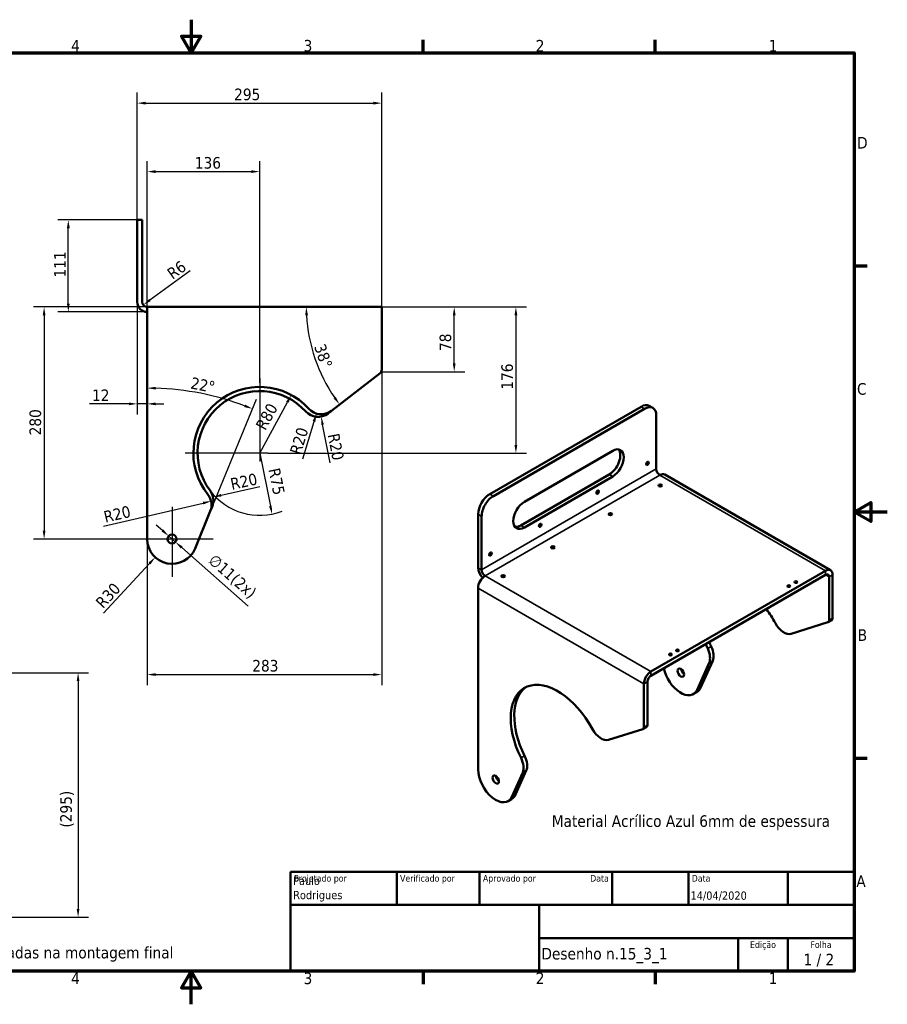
# Model space of a CAD drawing. Header units: millimetres. Extents: x 0 to 1680, y 0 to 1188.
# Tile 2 of 2: x 633 to 1680, y 0 to 1188. Entities that reach past the tile are written whole.
import ezdxf
from ezdxf.enums import TextEntityAlignment as Align

# ---------------------------------------------------------------- set-up
doc = ezdxf.new("R2010")
doc.units = ezdxf.units.MM
doc.header["$LTSCALE"] = 4
for name, color, linetype, lineweight in [('Borda (ISO)', 7, 'Continuous', 70), ('Dimensão (ISO)', 7, 'Continuous', 25), ('Estreito visível (ISO)', 7, 'Continuous', 35), ('Marca de centro (ISO)', 7, 'Continuous', 25), ('Símbolo (ISO)', 7, 'Continuous', 25), ('Título (ISO)', 7, 'Continuous', 50), ('Visível (ISO)', 7, 'Continuous', 50)]:
    doc.layers.add(name, color=color, linetype=linetype, lineweight=lineweight)
doc.styles.add('Estilo de texto13', font='tahoma.ttf')
doc.styles.add('Estilo de texto14', font='tahoma.ttf')
doc.styles.add('Texto da nota (ISO)', font='tahoma.ttf')
doc.dimstyles.new('Padrão (ISO)', dxfattribs={"dimscale": 4, "dimtxt": 3.5, "dimasz": 2.5, "dimexe": 3.175, "dimexo": 0, "dimgap": 0.762, "dimtad": 1, "dimrnd": 1e-08, "dimzin": 0, "dimtxsty": 'Texto da nota (ISO)', "dimcen": 0.09, "dimdle": 10, "dimclrd": 256, "dimclre": 256, "dimclrt": 256, "dimazin": 0, "dimtfac": 1.001486, "dimtmove": 0, "dimatfit": 3, "dimfxl": 1, "dimtolj": 1, "dimtzin": 0, "dimlwd": -1, "dimlwe": -1, "dimarcsym": 0})
doc.dimstyles.new('Padrão - Método 1b (ISO)$7', dxfattribs={"dimscale": 4, "dimtxt": 3.5, "dimasz": 2.5, "dimexe": 3.175, "dimexo": 0, "dimgap": 0.762, "dimtad": 1, "dimtoh": 1, "dimrnd": 1e-08, "dimtxsty": 'Texto da nota (ISO)', "dimcen": 0.09, "dimdle": 10, "dimclrd": 256, "dimclre": 256, "dimclrt": 256, "dimazin": 2, "dimtfac": 1, "dimtmove": 0, "dimatfit": 3, "dimfxl": 1, "dimtolj": 1, "dimlwd": -1, "dimlwe": -1, "dimarcsym": 0})

# ---------------------------------------------------------------- blocks, each defined once
blk = doc.blocks.new('Bordas Borda padrão')
at = {"layer": 'Borda (ISO)'}
for p, q in [((280, 287), (280, 290.9)), ((350, 287), (350, 290.9)), ((410, 222.75), (413.9, 222.75)), ((410, 74.25), (413.9, 74.25)), ((280, 10), (280, 6.1)), ((350, 10), (350, 6.1))]:
    blk.add_line(p, q, dxfattribs=at)
at = {"layer": 'Borda (ISO)', "flags": 128}
for points in [[(210, 297), (210, 287), (207.11, 292), (212.89, 292), (210, 287)], [(10, 10), (10, 287), (410, 287), (410, 10), (10, 10)], [(420, 148.5), (410, 148.5), (415, 151.39), (415, 145.61), (410, 148.5)], [(210, 0), (210, 10), (207.11, 5), (212.89, 5), (210, 10)]]:
    blk.add_lwpolyline(points, dxfattribs=at)
at = {"layer": 'Borda (ISO)', "char_height": 3.5, "attachment_point": 7, "style": 'Texto da nota (ISO)'}
for s, insert in [('4', (173.78, 287.4)), ('3', (243.91, 287.33)), ('2', (313.94, 287.4)), ('1', (384.21, 287.4)), ('D', (410.87, 258.13)), ('C', (410.86, 183.81)), ('B', (411.08, 109.63)), ('A', (410.66, 35.38)), ('4', (173.78, 6.1)), ('3', (243.91, 6.03)), ('2', (313.94, 6.1)), ('1', (384.21, 6.1))]:
    blk.add_mtext(s, dxfattribs=dict(at, insert=insert))
blk = doc.blocks.new('Blocos de títulos ISO')
at = {"layer": 'Título (ISO)'}
for p, q in [((270.07, 130), (100.07, 130)), ((100.07, 130), (100.07, 100)), ((132.07, 120), (132.07, 130)), ((157.07, 120), (157.07, 130)), ((197.07, 120), (197.07, 130)), ((220.07, 120), (220.07, 130)), ((250.07, 120), (250.07, 130)), ((270.07, 100), (270.07, 130)), ((100.07, 120), (270.07, 120)), ((175.07, 120), (175.07, 100)), ((270.07, 110), (175.07, 110)), ((235.07, 100), (235.07, 110)), ((250.07, 100), (250.07, 110)), ((100.07, 100), (270.07, 100))]:
    blk.add_line(p, q, dxfattribs=at)
at = {"layer": 'Título (ISO)', "style": 'Estilo de texto14'}
for s, p in [('Projetado por', (101.07, 129)), ('Verificado por', (133.07, 129)), ('Aprovado por', (158.07, 129)), ('Data', (221.07, 129))]:
    blk.add_text(s, height=2, dxfattribs=at).set_placement(p, align=Align.TOP_LEFT)
blk.add_text('Data', height=2, dxfattribs=at).set_placement((196.07, 129), align=Align.TOP_RIGHT)
for s, p in [('Edição', (242.57, 109)), ('Folha', (260.07, 109))]:
    blk.add_text(s, height=2, dxfattribs=at).set_placement(p, align=Align.TOP_CENTER)
at = {"layer": 'Título (ISO)', "style": 'Texto da nota (ISO)'}
blk.add_text('1 / 2 ', height=3.5, dxfattribs=at).set_placement((260.07, 103.5), align=Align.MIDDLE_CENTER)
at = {"layer": 'Título (ISO)'}
for tag, p, height, style in [('AUTOR_001', (100.82, 125.99), 2.5, 'Estilo de texto13'), ('DATA_DE_CRIAÇÃO_001', (220.69, 121.54), 2.5, 'Estilo de texto13'), ('AUTOR_002', (100.82, 121.71), 2.5, 'Estilo de texto13'), ('NÚMERO_DA_PEÇA_001', (175.72, 103.52), 3.5, 'Texto da nota (ISO)')]:
    blk.add_attdef(tag, p, '', height=height, dxfattribs=dict(at, style=style))
at = {"layer": 'Título (ISO)', "style": 'Estilo de texto13'}
blk.add_attdef('DATA_DE_APROVAÇÃO_DA_ENG.', text='', height=2.5, dxfattribs=at).set_placement((196.07, 121), align=Align.BOTTOM_RIGHT)
for tag, p in [('VERIFICADO_POR', (133.07, 121)), ('APROVADO_POR_ENG.', (158.07, 121))]:
    blk.add_attdef(tag, text='', height=2.5, dxfattribs=at).set_placement(p, align=Align.BOTTOM_LEFT)
at = {"layer": 'Título (ISO)', "style": 'Texto da nota (ISO)'}
for tag, p in [('TÍTULO', (222.57, 115)), ('EMPRESA', (137.41, 109.96)), ('NÚMERO_DE_REVISÃO', (242.57, 103.5))]:
    blk.add_attdef(tag, text='', height=3.5, dxfattribs=at).set_placement(p, align=Align.MIDDLE_CENTER)
blk = doc.blocks.new('*D5')
at = {"layer": 'Defpoints', "color": 0, "transparency": 16777216}
for p in [(1069.9, 765.5), (786.9, 561.4), (1069.9, 397.8)]:
    blk.add_point(p, dxfattribs=at)
at = {"layer": 'Dimensão (ISO)', "transparency": 16777216}
for p, q in [((1069.9, 765.5), (1069.9, 385.1)), ((786.9, 561.4), (786.9, 385.1)), ((796.9, 397.8), (1059.9, 397.8))]:
    blk.add_line(p, q, dxfattribs=at)
for points in [[(796.9, 399.5), (796.9, 396.2), (786.9, 397.8)], [(1059.9, 399.5), (1059.9, 396.2), (1069.9, 397.8)]]:
    blk.add_solid(points, dxfattribs=at)
at = {"layer": 'Dimensão (ISO)', "transparency": 16777216, "insert": (913.7, 415.5), "char_height": 14, "attachment_point": 1, "style": 'Texto da nota (ISO)'}
blk.add_mtext('\\A1;283', dxfattribs=at)
blk = doc.blocks.new('*D9')
at = {"layer": 'Defpoints', "color": 0, "transparency": 16777216}
for p in [(774.9, 847.4), (786.9, 749.6), (786.9, 724.5)]:
    blk.add_point(p, dxfattribs=at)
at = {"layer": 'Dimensão (ISO)', "transparency": 16777216}
for p, q in [((774.9, 847.4), (774.9, 711.8)), ((764.9, 724.5), (717.3, 724.5)), ((786.9, 724.5), (774.9, 724.5)), ((796.9, 724.5), (806.9, 724.5))]:
    blk.add_line(p, q, dxfattribs=at)
for points in [[(764.9, 726.1), (764.9, 722.8), (774.9, 724.5)], [(796.9, 726.1), (796.9, 722.8), (786.9, 724.5)]]:
    blk.add_solid(points, dxfattribs=at)
at = {"layer": 'Dimensão (ISO)', "transparency": 16777216, "insert": (720.3, 741.8), "char_height": 14, "attachment_point": 1, "style": 'Texto da nota (ISO)'}
blk.add_mtext('\\A1;12', dxfattribs=at)
blk = doc.blocks.new('*D10')
at = {"layer": 'Defpoints', "color": 0, "transparency": 16777216}
for p in [(691.7, 946.4), (774.9, 946.4), (786.9, 835.4)]:
    blk.add_point(p, dxfattribs=at)
at = {"layer": 'Dimensão (ISO)', "transparency": 16777216}
for p, q in [((774.9, 946.4), (679, 946.4)), ((691.7, 845.4), (691.7, 936.4)), ((786.9, 835.4), (679, 835.4))]:
    blk.add_line(p, q, dxfattribs=at)
for points in [[(690, 936.4), (693.4, 936.4), (691.7, 946.4)], [(690, 845.4), (693.4, 845.4), (691.7, 835.4)]]:
    blk.add_solid(points, dxfattribs=at)
at = {"layer": 'Dimensão (ISO)', "transparency": 16777216, "insert": (674.6, 877), "char_height": 14, "attachment_point": 1, "rotation": 90, "style": 'Texto da nota (ISO)'}
blk.add_mtext('\\A1;111', dxfattribs=at)
blk = doc.blocks.new('*D11')
at = {"layer": 'Defpoints', "color": 0, "transparency": 16777216}
for p in [(1069.9, 1087.3), (774.9, 946.4), (1069.9, 841.4)]:
    blk.add_point(p, dxfattribs=at)
at = {"layer": 'Dimensão (ISO)', "transparency": 16777216}
for p, q in [((774.9, 946.4), (774.9, 1100)), ((1069.9, 841.4), (1069.9, 1100)), ((784.9, 1087.3), (1059.9, 1087.3))]:
    blk.add_line(p, q, dxfattribs=at)
for points in [[(784.9, 1089), (784.9, 1085.6), (774.9, 1087.3)], [(1059.9, 1089), (1059.9, 1085.6), (1069.9, 1087.3)]]:
    blk.add_solid(points, dxfattribs=at)
at = {"layer": 'Dimensão (ISO)', "transparency": 16777216, "insert": (891.8, 1104.9), "char_height": 14, "attachment_point": 1, "style": 'Texto da nota (ISO)'}
blk.add_mtext('\\A1;295', dxfattribs=at)
blk = doc.blocks.new('*D13')
at = {"layer": 'Defpoints', "color": 0, "transparency": 16777216}
for p in [(555.5, 400.1), (567.5, 105.1), (703.5, 105.1)]:
    blk.add_point(p, dxfattribs=at)
at = {"layer": 'Dimensão (ISO)', "transparency": 16777216}
for p, q in [((555.5, 400.1), (716.2, 400.1)), ((703.5, 390.1), (703.5, 115.1)), ((567.5, 105.1), (716.2, 105.1))]:
    blk.add_line(p, q, dxfattribs=at)
for points in [[(701.8, 390.1), (705.1, 390.1), (703.5, 400.1)], [(701.8, 115.1), (705.1, 115.1), (703.5, 105.1)]]:
    blk.add_solid(points, dxfattribs=at)
at = {"layer": 'Dimensão (ISO)', "transparency": 16777216, "insert": (681.9, 213.2), "char_height": 14, "attachment_point": 1, "rotation": 90, "style": 'Texto da nota (ISO)'}
blk.add_mtext('\\A1;(295)', dxfattribs=at)
blk = doc.blocks.new('*D14')
at = {"layer": 'Defpoints', "color": 0, "transparency": 16777216}
for p in [(786.9, 841.4), (662.5, 561.4), (816.9, 561.4)]:
    blk.add_point(p, dxfattribs=at)
at = {"layer": 'Dimensão (ISO)', "transparency": 16777216}
for p, q in [((786.9, 841.4), (649.8, 841.4)), ((662.5, 831.4), (662.5, 571.4)), ((816.9, 561.4), (649.8, 561.4))]:
    blk.add_line(p, q, dxfattribs=at)
for points in [[(660.8, 831.4), (664.1, 831.4), (662.5, 841.4)], [(660.8, 571.4), (664.1, 571.4), (662.5, 561.4)]]:
    blk.add_solid(points, dxfattribs=at)
at = {"layer": 'Dimensão (ISO)', "transparency": 16777216, "insert": (644.8, 686.5), "char_height": 14, "attachment_point": 1, "rotation": 90, "style": 'Texto da nota (ISO)'}
blk.add_mtext('\\A1;280', dxfattribs=at)
blk = doc.blocks.new('*D15')
at = {"layer": 'Defpoints', "color": 0, "transparency": 16777216}
for p in [(922.6, 1004.7), (786.9, 829.4), (922.6, 750)]:
    blk.add_point(p, dxfattribs=at)
at = {"layer": 'Dimensão (ISO)', "transparency": 16777216}
for p, q in [((786.9, 829.4), (786.9, 1017.4)), ((922.6, 750), (922.6, 1017.4)), ((796.9, 1004.7), (912.6, 1004.7))]:
    blk.add_line(p, q, dxfattribs=at)
for points in [[(796.9, 1006.4), (796.9, 1003), (786.9, 1004.7)], [(912.6, 1006.4), (912.6, 1003), (922.6, 1004.7)]]:
    blk.add_solid(points, dxfattribs=at)
at = {"layer": 'Dimensão (ISO)', "transparency": 16777216, "insert": (844.4, 1022.3), "char_height": 14, "attachment_point": 1, "style": 'Texto da nota (ISO)'}
blk.add_mtext('\\A1;136', dxfattribs=at)
blk = doc.blocks.new('*D16')
at = {"layer": 'Defpoints', "color": 0, "transparency": 16777216}
for p in [(1069.9, 841.4), (932.6, 665), (1231.8, 665)]:
    blk.add_point(p, dxfattribs=at)
at = {"layer": 'Dimensão (ISO)', "transparency": 16777216}
for p, q in [((1069.9, 841.4), (1244.5, 841.4)), ((1231.8, 831.4), (1231.8, 675)), ((932.6, 665), (1244.5, 665))]:
    blk.add_line(p, q, dxfattribs=at)
for points in [[(1230.1, 831.4), (1233.5, 831.4), (1231.8, 841.4)], [(1230.1, 675), (1233.5, 675), (1231.8, 665)]]:
    blk.add_solid(points, dxfattribs=at)
at = {"layer": 'Dimensão (ISO)', "transparency": 16777216, "insert": (1214.2, 741.6), "char_height": 14, "attachment_point": 1, "rotation": 90, "style": 'Texto da nota (ISO)'}
blk.add_mtext('\\A1;176', dxfattribs=at)
blk = doc.blocks.new('*D17')
at = {"layer": 'Defpoints', "color": 0, "transparency": 16777216}
for p in [(816.9, 561.4), (796.5, 539.3)]:
    blk.add_point(p, dxfattribs=at)
at = {"layer": 'Dimensão (ISO)', "transparency": 16777216}
blk.add_line((734.3, 471.9), (789.8, 532), dxfattribs=at)
blk.add_solid([(788.5, 533.1), (791, 530.9), (796.5, 539.3)], dxfattribs=at)
at = {"layer": 'Dimensão (ISO)', "transparency": 16777216, "insert": (723.4, 486.1), "char_height": 14, "attachment_point": 1, "rotation": 47.2883, "style": 'Texto da nota (ISO)'}
blk.add_mtext('\\A1;R30', dxfattribs=at)
blk = doc.blocks.new('*D18')
at = {"layer": 'Defpoints', "color": 0, "transparency": 16777216}
for p in [(786.9, 829.4), (872.7, 732.3), (844.6, 550), (786.9, 409.2)]:
    blk.add_point(p, dxfattribs=at)
at = {"layer": 'Dimensão (ISO)', "transparency": 16777216}
blk.add_line((844.6, 550), (918.6, 730.2), dxfattribs=at)
blk.add_arc((786.9, 409.2), 334.3, 69.4065, 88.2858, dxfattribs=at)
for points in [[(796.9, 741.7), (796.9, 745), (786.9, 743.5)], [(905.1, 723.7), (903.8, 720.6), (913.8, 718.5)]]:
    blk.add_solid(points, dxfattribs=at)
at = {"layer": 'Dimensão (ISO)', "transparency": 16777216, "insert": (841.1, 756.9), "char_height": 14, "attachment_point": 1, "rotation": 348.8462, "style": 'Texto da nota (ISO)'}
blk.add_mtext('\\A1;22°', dxfattribs=at)
blk = doc.blocks.new('*D19')
at = {"layer": 'Defpoints', "color": 0, "transparency": 16777216}
for p in [(1069.9, 841.4), (1157.4, 841.4), (1069.4, 763.3)]:
    blk.add_point(p, dxfattribs=at)
at = {"layer": 'Dimensão (ISO)', "transparency": 16777216}
for p, q in [((1069.9, 841.4), (1170.1, 841.4)), ((1157.4, 773.3), (1157.4, 831.4)), ((1069.4, 763.3), (1170.1, 763.3))]:
    blk.add_line(p, q, dxfattribs=at)
for points in [[(1155.7, 831.4), (1159, 831.4), (1157.4, 841.4)], [(1155.7, 773.3), (1159, 773.3), (1157.4, 763.3)]]:
    blk.add_solid(points, dxfattribs=at)
at = {"layer": 'Dimensão (ISO)', "transparency": 16777216, "insert": (1139.7, 788.3), "char_height": 14, "attachment_point": 1, "rotation": 90, "style": 'Texto da nota (ISO)'}
blk.add_mtext('\\A1;78', dxfattribs=at)
blk = doc.blocks.new('*D20')
at = {"layer": 'Defpoints', "color": 0, "transparency": 16777216}
for p in [(786.9, 841.4), (1171.3, 841.4), (983.5, 799.5), (1009.1, 716.1)]:
    blk.add_point(p, dxfattribs=at)
at = {"layer": 'Dimensão (ISO)', "transparency": 16777216}
blk.add_arc((1171.3, 841.4), 192.4, 182.9784, 214.7139, dxfattribs=at)
for points in [[(977.5, 831.4), (980.9, 831.4), (978.9, 841.4)], [(1014.5, 732.8), (1011.8, 730.8), (1019.1, 723.8)]]:
    blk.add_solid(points, dxfattribs=at)
at = {"layer": 'Dimensão (ISO)', "transparency": 16777216, "insert": (1001.4, 798.3), "char_height": 14, "attachment_point": 1, "rotation": 288.8462, "style": 'Texto da nota (ISO)'}
blk.add_mtext('\\A1;38°', dxfattribs=at)
blk = doc.blocks.new('*D21')
at = {"layer": 'Defpoints', "color": 0, "transparency": 16777216}
for p in [(960.8, 735.3), (922.6, 665)]:
    blk.add_point(p, dxfattribs=at)
at = {"layer": 'Dimensão (ISO)', "transparency": 16777216}
blk.add_line((922.6, 665), (956, 726.5), dxfattribs=at)
blk.add_solid([(954.5, 727.3), (957.5, 725.7), (960.8, 735.3)], dxfattribs=at)
at = {"layer": 'Dimensão (ISO)', "transparency": 16777216, "insert": (917.1, 698.2), "char_height": 14, "attachment_point": 1, "rotation": 61.5054, "style": 'Texto da nota (ISO)'}
blk.add_mtext('\\A1;R80', dxfattribs=at)
blk = doc.blocks.new('*D22')
at = {"layer": 'Defpoints', "color": 0, "transparency": 16777216}
for p in [(922.6, 665), (937.5, 591.4)]:
    blk.add_point(p, dxfattribs=at)
at = {"layer": 'Dimensão (ISO)', "transparency": 16777216}
blk.add_line((922.6, 665), (935.5, 601.2), dxfattribs=at)
blk.add_arc((922.6, 665), 75, 216.9945, 291.1565, dxfattribs=at)
blk.add_solid([(937.2, 601.6), (933.9, 600.9), (937.5, 591.4)], dxfattribs=at)
at = {"layer": 'Dimensão (ISO)', "transparency": 16777216, "insert": (946.8, 648.2), "char_height": 14, "attachment_point": 1, "rotation": 281.4544, "style": 'Texto da nota (ISO)'}
blk.add_mtext('\\A1;R75', dxfattribs=at)
blk = doc.blocks.new('*D23')
at = {"layer": 'Defpoints', "color": 0, "transparency": 16777216}
for p in [(864, 607), (844.5, 602.5)]:
    blk.add_point(p, dxfattribs=at)
at = {"layer": 'Dimensão (ISO)', "transparency": 16777216}
blk.add_line((734.3, 576.8), (854.3, 604.7), dxfattribs=at)
blk.add_solid([(853.9, 606.4), (854.7, 603.1), (864, 607)], dxfattribs=at)
at = {"layer": 'Dimensão (ISO)', "transparency": 16777216, "insert": (733.2, 594.6), "char_height": 14, "attachment_point": 1, "rotation": 13.1222, "style": 'Texto da nota (ISO)'}
blk.add_mtext('\\A1;R20', dxfattribs=at)
blk = doc.blocks.new('*D24')
at = {"layer": 'Defpoints', "color": 0, "transparency": 16777216}
for p in [(996.9, 731.9), (991.1, 712.7)]:
    blk.add_point(p, dxfattribs=at)
at = {"layer": 'Dimensão (ISO)', "transparency": 16777216}
blk.add_line((974.7, 658.3), (988.2, 703.2), dxfattribs=at)
blk.add_solid([(986.6, 703.7), (989.8, 702.7), (991.1, 712.7)], dxfattribs=at)
at = {"layer": 'Dimensão (ISO)', "transparency": 16777216, "insert": (958.7, 666.3), "char_height": 14, "attachment_point": 1, "rotation": 73.1902, "style": 'Texto da nota (ISO)'}
blk.add_mtext('\\A1;R20', dxfattribs=at)
blk = doc.blocks.new('*D25')
at = {"layer": 'Defpoints', "color": 0, "transparency": 16777216}
for p in [(992.9, 728.8), (996.7, 709.2)]:
    blk.add_point(p, dxfattribs=at)
at = {"layer": 'Dimensão (ISO)', "transparency": 16777216}
blk.add_line((1007.5, 653.3), (998.6, 699.4), dxfattribs=at)
blk.add_solid([(1000.2, 699.7), (997, 699.1), (996.7, 709.2)], dxfattribs=at)
at = {"layer": 'Dimensão (ISO)', "transparency": 16777216, "insert": (1018.4, 689.9), "char_height": 14, "attachment_point": 1, "rotation": 280.9091, "style": 'Texto da nota (ISO)'}
blk.add_mtext('\\A1;R20', dxfattribs=at)
blk = doc.blocks.new('*D26')
at = {"layer": 'Defpoints', "color": 0, "transparency": 16777216}
for p in [(846.7, 607.8), (866.3, 612)]:
    blk.add_point(p, dxfattribs=at)
at = {"layer": 'Dimensão (ISO)', "transparency": 16777216}
blk.add_line((922.9, 624.2), (876.1, 614.1), dxfattribs=at)
blk.add_solid([(875.7, 615.7), (876.4, 612.5), (866.3, 612)], dxfattribs=at)
at = {"layer": 'Dimensão (ISO)', "transparency": 16777216, "insert": (886.1, 634.3), "char_height": 14, "attachment_point": 1, "rotation": 12.1321, "style": 'Texto da nota (ISO)'}
blk.add_mtext('\\A1;R20', dxfattribs=at)
blk = doc.blocks.new('*D35')
at = {"layer": 'Defpoints', "color": 0, "transparency": 16777216}
for p in [(782, 843.9), (786.9, 847.4)]:
    blk.add_point(p, dxfattribs=at)
at = {"layer": 'Dimensão (ISO)', "transparency": 16777216}
blk.add_line((838.6, 884.8), (790.1, 849.7), dxfattribs=at)
blk.add_solid([(789.2, 851.1), (791.1, 848.4), (782, 843.9)], dxfattribs=at)
at = {"layer": 'Dimensão (ISO)', "transparency": 16777216, "insert": (809.3, 885.3), "char_height": 14, "attachment_point": 1, "rotation": 35.892, "style": 'Texto da nota (ISO)'}
blk.add_mtext('\\A1;R6', dxfattribs=at)
blk = doc.blocks.new('*D43')
at = {"layer": 'Defpoints', "color": 0, "transparency": 16777216}
for p in [(812.8, 565), (821, 557.8)]:
    blk.add_point(p, dxfattribs=at)
at = {"layer": 'Dimensão (ISO)', "transparency": 16777216}
for p, q in [((805.3, 571.6), (797.7, 578.2)), ((812.8, 565), (821, 557.8)), ((828.5, 551.2), (908.8, 480.5))]:
    blk.add_line(p, q, dxfattribs=at)
for points in [[(806.4, 572.9), (804.2, 570.4), (812.8, 565)], [(829.6, 552.4), (827.4, 549.9), (821, 557.8)]]:
    blk.add_solid(points, dxfattribs=at)
at = {"layer": 'Dimensão (ISO)', "transparency": 16777216, "insert": (868.8, 544.4), "char_height": 14, "attachment_point": 1, "rotation": 318.6449, "style": 'Texto da nota (ISO)'}
blk.add_mtext('\\A1;\\fTahoma|b0|i0;\\H14.0000;∅11(2x)', dxfattribs=at)

msp = doc.modelspace()

# ---------------------------------------------------------------- linework, layer by layer
at = {"layer": 'Estreito visível (ISO)'}
for p, q in [((1382.779, 721.036), (1387.022, 718.586)), ((1190.446, 524.26), (1401.164, 645.918)), ((1405.407, 638.57), (1194.689, 516.912)), ((1344.397, 639.272), (1348.64, 636.822)), ((1605.518, 523.035), (1405.407, 638.57)), ((1204.588, 613.258), (1200.346, 615.708)), ((1186.203, 591.213), (1190.446, 588.763)), ((1237.822, 577.741), (1242.065, 575.291)), ((1186.203, 526.71), (1190.446, 524.26)), ((1605.518, 518.136), (1605.518, 523.035)), ((1194.689, 516.912), (1394.8, 401.377)), ((1609.76, 515.687), (1605.518, 518.136)), ((1614.003, 518.136), (1609.76, 515.687)), ((1386.315, 386.68), (1186.203, 502.215)), ((1614.003, 465.942), (1609.76, 463.492)), ((1467.504, 431.606), (1463.261, 429.157)), ((1465.05, 412.099), (1469.292, 414.549)), ((1394.8, 401.377), (1394.8, 396.478)), ((1390.557, 389.13), (1386.315, 386.68)), ((1450.488, 379.524), (1454.731, 381.973)), ((1390.557, 336.936), (1386.315, 334.486)), ((1242.256, 299.665), (1238.013, 297.216)), ((1240.057, 279.632), (1244.3, 282.081)), ((1227.042, 250.518), (1231.285, 252.967))]:
    msp.add_line(p, q, dxfattribs=at)
at = {"layer": 'Marca de centro (ISO)', "linetype": 'Continuous'}
for p, q in [((922.608, 754.955), (922.608, 654.955)), ((922.608, 749.955), (922.608, 654.955)), ((932.608, 664.955), (832.608, 664.955)), ((932.608, 664.955), (837.608, 664.955)), ((816.887, 600.063), (816.887, 515.684)), ((866.434, 561.392), (770.918, 561.392))]:
    msp.add_line(p, q, dxfattribs=at)
at = {"layer": 'Visível (ISO)'}
for p, q in [((780.887, 946.392), (774.887, 946.392)), ((774.887, 926.392), (774.887, 946.392)), ((780.887, 946.392), (780.887, 926.392)), ((774.887, 926.392), (774.887, 847.392)), ((780.887, 926.392), (780.887, 847.392)), ((786.887, 829.392), (786.887, 841.392)), ((786.887, 841.392), (1069.887, 841.392)), ((1069.887, 829.392), (1069.887, 841.392)), ((786.887, 829.392), (786.887, 561.392)), ((1069.887, 829.392), (1069.887, 765.468)), ((1009.129, 716.066), (1067.945, 761.511)), ((1005.161, 713), (1009.129, 716.066)), ((1200.346, 615.708), (1382.779, 721.036)), ((1204.588, 613.258), (1387.022, 718.586)), ((1392.779, 722.026), (1397.022, 719.577)), ((1401.164, 710.421), (1401.164, 645.918)), ((1242.065, 606.318), (1348.64, 667.849)), ((1237.822, 577.741), (1344.397, 639.272)), ((1348.64, 636.822), (1242.065, 575.291)), ((1611.518, 523.63), (1411.407, 639.164)), ((844.642, 550.005), (863.048, 594.865)), ((863.048, 594.865), (865.236, 600.198)), ((1186.203, 591.213), (1186.203, 526.71)), ((1190.446, 588.763), (1190.446, 524.26)), ((1605.518, 523.035), (1394.8, 401.377)), ((1394.8, 396.478), (1605.518, 518.136)), ((1609.76, 463.492), (1609.76, 515.687)), ((1614.003, 465.942), (1614.003, 518.136)), ((1186.203, 502.215), (1186.203, 283.394)), ((1608.725, 461.204), (1612.968, 463.653)), ((1563.992, 447.077), (1608.387, 461.055)), ((1450.488, 379.524), (1465.05, 412.099)), ((1469.292, 414.549), (1454.731, 381.973)), ((1386.315, 386.68), (1386.315, 334.486)), ((1390.557, 336.936), (1390.557, 389.13)), ((1445.862, 374.172), (1450.105, 376.621)), ((1385.279, 332.197), (1389.522, 334.647)), ((1343.352, 318.954), (1384.941, 332.049)), ((1227.042, 250.518), (1240.057, 279.632)), ((1244.3, 282.081), (1231.285, 252.967)), ((1222.417, 245.165), (1226.659, 247.615))]:
    msp.add_line(p, q, dxfattribs=at)
msp.add_circle((816.887, 561.392), 5.5, dxfattribs=at)
for centre, radius, start, end in [((786.887, 847.392), 12, 180, 270), ((786.887, 847.392), 6, 180, 270), ((1064.887, 765.468), 5, 307.692314, 0), ((922.608, 664.955), 80, 42.018843, 218.680814), ((922.608, 664.955), 75, 42.247024, 216.994461), ((992.932, 728.826), 20, 222.247024, 307.692314), ((996.901, 731.892), 20, 222.018843, 307.692314), ((846.733, 607.79), 20, 337.692314, 36.994461), ((844.544, 602.457), 20, 337.692314, 38.680814), ((816.887, 561.392), 30, 180, 337.692314)]:
    msp.add_arc(centre, radius, start, end, dxfattribs=at)
for centre, major_axis, start_param, end_param in [((1382.779, 704.706), (10, 17.321), 0, 0.78539816), ((1387.022, 702.256), (10, 17.321), 5.49778714, 7.06858347), ((1344.397, 654.785), (9.5, 16.454), 3.92699082, 6.05798986), ((1348.64, 652.336), (9.5, 16.454), 3.92699082, 7.06858347), ((1405.407, 643.469), (3, -5.196), 3.92699082, 5.49778714), ((1405.407, 628.772), (6, 10.392), 0, 0.78539816), ((1200.346, 599.378), (-10, -17.321), 3.92699082, 5.49778714), ((1204.588, 596.928), (10, 17.321), 0.78539816, 2.35619449), ((1242.065, 590.805), (-9.5, -16.454), 3.92699082, 7.06858347), ((1237.822, 593.254), (-9.5, -16.454), 0.22519545, 0.78539816), ((1194.689, 521.811), (6, -10.392), 3.92699082, 5.12595288), ((1194.689, 521.811), (3, -5.196), 3.92699082, 5.49778714), ((1605.518, 513.237), (6, 10.392), 5.49778714, 7.06858347), ((1194.689, 507.114), (-6, -10.392), 3.92699082, 5.49778714), ((1605.518, 513.237), (3, 5.196), 5.49778714, 7.06858347), ((1505.618, 441.55), (37.5, -64.952), 1.52274783, 1.79091151), ((1606.225, 465.534), (2.5, -4.33), 6.15564212, 7.06858347), ((1610.468, 467.983), (2.5, -4.33), 0, 0.78539816), ((1555.345, 464.991), (10, -17.321), 4.66434048, 6.15564212), ((1505.618, 441.55), (-37.5, 64.952), 1.35068114, 1.43107332), ((1451.966, 425.852), (10, -17.321), 0.39605559, 1.43107332), ((1509.861, 444), (37.5, -64.952), 4.4922738, 4.57266597), ((1456.209, 428.301), (-10, 17.321), 3.53764824, 4.57266597), ((1430.862, 400.153), (15, -25.981), 4.19458321, 6.67924089), ((1435.105, 402.602), (2.75, -4.763), 4.02261398, 5.40216398), ((1282.173, 312.544), (-40, 69.282), 4.66035797, 7.74369103), ((1394.8, 391.579), (-6, -10.392), 3.92699082, 5.49778714), ((1394.8, 391.579), (3, 5.196), 0.78539816, 2.35619449), ((1286.415, 314.994), (-40, 69.282), 0.0530579, 1.46050573), ((1435.105, 402.602), (15, -25.981), 0, 0.39605559), ((1382.779, 336.527), (2.5, -4.33), 6.15564212, 7.06858347), ((1387.022, 338.977), (2.5, -4.33), 0, 0.78539816), ((1334.705, 336.868), (10, -17.321), 4.66035797, 6.15564212), ((1226.973, 293.384), (10, -17.321), 0.39605559, 1.46050573), ((1231.216, 295.833), (-10, 17.321), 3.53764824, 4.60209838), ((1207.417, 271.146), (15, -25.981), 3.92699082, 6.67924089), ((1211.659, 273.596), (2.75, -4.763), 4.02261398, 5.40216398), ((1211.659, 273.596), (15, -25.981), 0, 0.39605559)]:
    msp.add_ellipse(centre, major_axis=major_axis, ratio=0.57735027, start_param=start_param, end_param=end_param, dxfattribs=at)
for centre, major_axis in [((1390.557, 652.654), (-1.125, -1.949)), ((1330.453, 617.953), (-1.125, -1.949)), ((1405.937, 626.016), (2.25, 0)), ((1345.833, 591.315), (2.25, 0)), ((1261.157, 577.945), (-1.125, -1.949)), ((1276.536, 551.307), (2.25, 0)), ((1201.053, 543.244), (-1.125, -1.949)), ((1216.432, 516.605), (2.25, 0)), ((1561.193, 504.535), (1.75, 0)), ((1569.678, 509.434), (1.75, 0)), ((1426.843, 426.968), (1.75, 0)), ((1418.357, 422.069), (1.75, 0)), ((1430.862, 400.153), (-2.75, 4.763)), ((1207.417, 271.146), (-2.75, 4.763))]:
    msp.add_ellipse(centre, major_axis=major_axis, ratio=0.57735027, dxfattribs=at)

# ---------------------------------------------------------------- block references
at = {"xscale": 4, "yscale": 4, "zscale": 4}
msp.add_blockref('Bordas Borda padrão', (0, 0), dxfattribs=at)
msp.add_blockref('Blocos de títulos ISO', (559.714, -360), dxfattribs=at).add_auto_attribs({'NÚMERO_DA_PEÇA_001': 'Desenho n.15_3_1', 'AUTOR_001': 'Paulo', 'DATA_DE_CRIAÇÃO_001': '14/04/2020', 'AUTOR_002': 'Rodrigues'})

# ---------------------------------------------------------------- texts
at = {"layer": 'Símbolo (ISO)', "char_height": 14, "attachment_point": 1, "style": 'Texto da nota (ISO)'}
for s, insert, width in [('{\\fTahoma|b0|i0;Material Acrílico Azul 6mm de espessura}', (1275.088, 228.067), 340.66288), ('{\\fTahoma|b0|i0;Furações realizadas na montagem final}', (492.262, 69.408), 331.37115)]:
    msp.add_mtext(s, dxfattribs=dict(at, insert=insert, width=width))

# ---------------------------------------------------------------- dimensions: what is measured, and where the dimension line sits
at = {"layer": 'Dimensão (ISO)'}
for base, p1, p2, angle, override, picture, middle in [((1069.887, 1087.303), (774.887, 946.392), (1069.887, 841.392), 180, {"dimgap": 0.762, "dimdec": 0, "dimtol": 0, "dimlim": 0, "dimtp": 0, "dimtm": 0, "dimtdec": 0, "dimtofl": 0, "dimatfit": 1}, '*D11', (906.519, 1087.303)), ((922.608, 1004.713), (786.887, 829.392), (922.608, 749.955), 180, {"dimgap": 0.762, "dimdec": 0, "dimtol": 0, "dimlim": 0, "dimtp": 0, "dimtm": 0, "dimtdec": 2, "dimtofl": 0, "dimatfit": 1}, '*D15', (858.772, 1004.713)), ((691.706, 946.392), (786.887, 835.392), (774.887, 946.392), 90, {"dimgap": 0.762, "dimdec": 0, "dimtol": 0, "dimlim": 0, "dimtp": 0, "dimtm": 0, "dimtdec": 2, "dimtofl": 0, "dimatfit": 1}, '*D10', (691.706, 890.892)), ((786.887, 724.464), (774.887, 847.392), (786.887, 749.582), 180, {"dimgap": 0.762, "dimdec": 0, "dimse2": 1, "dimtol": 0, "dimlim": 0, "dimtp": 0, "dimtm": 0, "dimtdec": 2, "dimtofl": 1, "dimatfit": 1}, '*D9', (729.354, 724.464)), ((662.477, 561.392), (786.887, 841.392), (816.887, 561.392), 270, {"dimgap": 0.762, "dimdec": 0, "dimtol": 0, "dimlim": 0, "dimtp": 0, "dimtm": 0, "dimtdec": 2, "dimtofl": 0, "dimatfit": 1}, '*D14', (662.477, 701.392)), ((1231.799, 664.955), (1069.887, 841.392), (932.608, 664.955), 270, {"dimgap": 0.762, "dimdec": 0, "dimtol": 0, "dimlim": 0, "dimtp": 0, "dimtm": 0, "dimtdec": 2, "dimtofl": 0, "dimatfit": 1}, '*D16', (1231.799, 756.017)), ((1157.375, 841.392), (1069.375, 763.264), (1069.887, 841.392), 270, {"dimgap": 0.762, "dimdec": 0, "dimtol": 0, "dimlim": 0, "dimtp": 0, "dimtm": 0, "dimtdec": 2, "dimtofl": 0, "dimatfit": 1}, '*D19', (1157.375, 797.954)), ((1069.887, 397.83), (786.887, 561.392), (1069.887, 765.468), 180, {"dimgap": 0.762, "dimdec": 0, "dimtol": 0, "dimlim": 0, "dimtp": 0, "dimtm": 0, "dimtdec": 2, "dimtofl": 0, "dimatfit": 1}, '*D5', (928.387, 397.83))]:
    dim = msp.add_linear_dim(base=base, p1=p1, p2=p2, angle=angle, dimstyle='Padrão (ISO)', override=override, dxfattribs=at)
    dim.commit()
    dim.dimension.update_dxf_attribs({"geometry": picture, "text_midpoint": middle, "dimtype": 160})
for center, mpoint, override, picture, middle in [((786.887, 847.392), (782.027, 843.875), {"dimgap": 0.762, "dimdec": 0, "dimlfac": 1, "dimcen": 0, "dimtol": 0, "dimlim": 0, "dimtp": 0, "dimtm": 0, "dimtdec": 2, "dimtofl": 0}, '*D35', (827.855, 877.04)), ((922.608, 664.955), (960.775, 735.264), {"dimgap": 0.762, "dimdec": 0, "dimlfac": 1, "dimcen": 0, "dimdle": 0, "dimtol": 0, "dimlim": 0, "dimtp": 0, "dimtm": 0, "dimtdec": 2, "dimtofl": 0, "dimtmove": 2}, '*D21', (930.839, 708.233)), ((922.608, 664.955), (937.503, 591.449), {"dimgap": 0.762, "dimdec": 0, "dimlfac": 1, "dimcen": 0, "dimdle": 0, "dimtol": 0, "dimlim": 0, "dimtp": 0, "dimtm": 0, "dimtdec": 2, "dimtofl": 0, "dimtmove": 2}, '*D22', (942.828, 631.854)), ((846.733, 607.79), (866.286, 611.993), {"dimgap": 0.762, "dimdec": 0, "dimlfac": 1, "dimcen": 0, "dimtol": 0, "dimlim": 0, "dimtp": 0, "dimtm": 0, "dimtdec": 2, "dimtofl": 0}, '*D26', (904.872, 620.288)), ((844.544, 602.457), (864.022, 606.997), {"dimgap": 0.762, "dimdec": 0, "dimlfac": 1, "dimcen": 0, "dimtol": 0, "dimlim": 0, "dimtp": 0, "dimtm": 0, "dimtdec": 2, "dimtofl": 0}, '*D23', (752.224, 580.935)), ((816.887, 561.392), (796.538, 539.349), {"dimgap": 0.762, "dimdec": 0, "dimlfac": 1, "dimcen": 0, "dimtol": 0, "dimlim": 0, "dimtp": 0, "dimtm": 0, "dimtdec": 2, "dimtofl": 0}, '*D17', (746.8, 485.471))]:
    dim = msp.add_radius_dim(center=center, mpoint=mpoint, dimstyle='Padrão (ISO)', override=override, dxfattribs=at)
    dim.commit()
    dim.dimension.update_dxf_attribs({"geometry": picture, "text_midpoint": middle, "dimtype": 164})
for base, center, p1, p2, override, picture, middle in [((983.544, 799.541), (1171.328, 841.392), (786.887, 841.392), (1009.129, 716.066), {"dimgap": 0.762, "dimse1": 1, "dimse2": 1, "dimadec": 0, "dimtol": 0, "dimlim": 0, "dimtp": 0, "dimtm": 0, "dimtdec": 2}, '*D20', (989.252, 779.245)), ((872.677, 732.301), (786.887, 409.238), (844.642, 550.005), (786.887, 829.392), {"dimgap": 0.762, "dimse2": 1, "dimadec": 0, "dimtol": 0, "dimlim": 0, "dimtp": 0, "dimtm": 0, "dimtdec": 2}, '*D18', (851.548, 737.184))]:
    dim = msp.add_angular_dim_3p(base=base, center=center, p1=p1, p2=p2, dimstyle='Padrão (ISO)', override=override, dxfattribs=at)
    dim.commit()
    dim.dimension.update_dxf_attribs({"geometry": picture, "text_midpoint": middle, "dimtype": 165})
for center, mpoint, picture, middle in [((996.901, 731.892), (991.117, 712.747), '*D24', (970.104, 678.944)), ((992.932, 728.826), (996.718, 709.187), '*D25', (1014.144, 673.404))]:
    dim = msp.add_radius_dim(center=center, mpoint=mpoint, dimstyle='Padrão (ISO)', override={"dimgap": 0.762, "dimdec": 0, "dimlfac": 1, "dimcen": 0, "dimtol": 0, "dimlim": 0, "dimtp": 0, "dimtm": 0, "dimtdec": 2, "dimtofl": 0}, dxfattribs=at)
    dim.commit()
    dim.dimension.update_dxf_attribs({"geometry": picture, "text_midpoint": middle})
dim = msp.add_diameter_dim_2p(p1=(812.759, 565.026), p2=(821.016, 557.758), text='\\fTahoma|b0|i0;\\H14.0000;<>(2x)', dimstyle='Padrão (ISO)', override={"dimgap": 0.762, "dimdec": 0, "dimlfac": 1, "dimtol": 0, "dimlim": 0, "dimtp": 0, "dimtm": 0, "dimtdec": 2, "dimatfit": 2}, dxfattribs=at)
dim.commit()
dim.dimension.update_dxf_attribs({"geometry": '*D43', "text_midpoint": (880.517, 505.384), "dimtype": 163})
dim = msp.add_linear_dim(base=(703.468, 105.148), p1=(555.468, 400.148), p2=(567.468, 105.148), angle=90, text='(<>)', dimstyle='Padrão (ISO)', override={"dimgap": 0.762, "dimdec": 0, "dimtol": 0, "dimlim": 0, "dimtp": 0, "dimtm": 0, "dimtdec": 2, "dimtofl": 0, "dimatfit": 1}, dxfattribs=at)
dim.commit()
dim.dimension.update_dxf_attribs({"geometry": '*D13', "text_midpoint": (703.468, 235.334), "dimtype": 160})

# ---------------------------------------------------------------- leaders
at = {"layer": 'Símbolo (ISO)', "annotation_type": 0, "has_hookline": 1, "hookline_direction": 0, "text_width": 328.704}
msp.add_leader([(454.184, 94.225), (479.214, 62.408), (489.214, 62.408)], dimstyle='Padrão - Método 1b (ISO)$7', override={"dimtad": 0}, dxfattribs=at)

doc.saveas('drawing.dxf')
